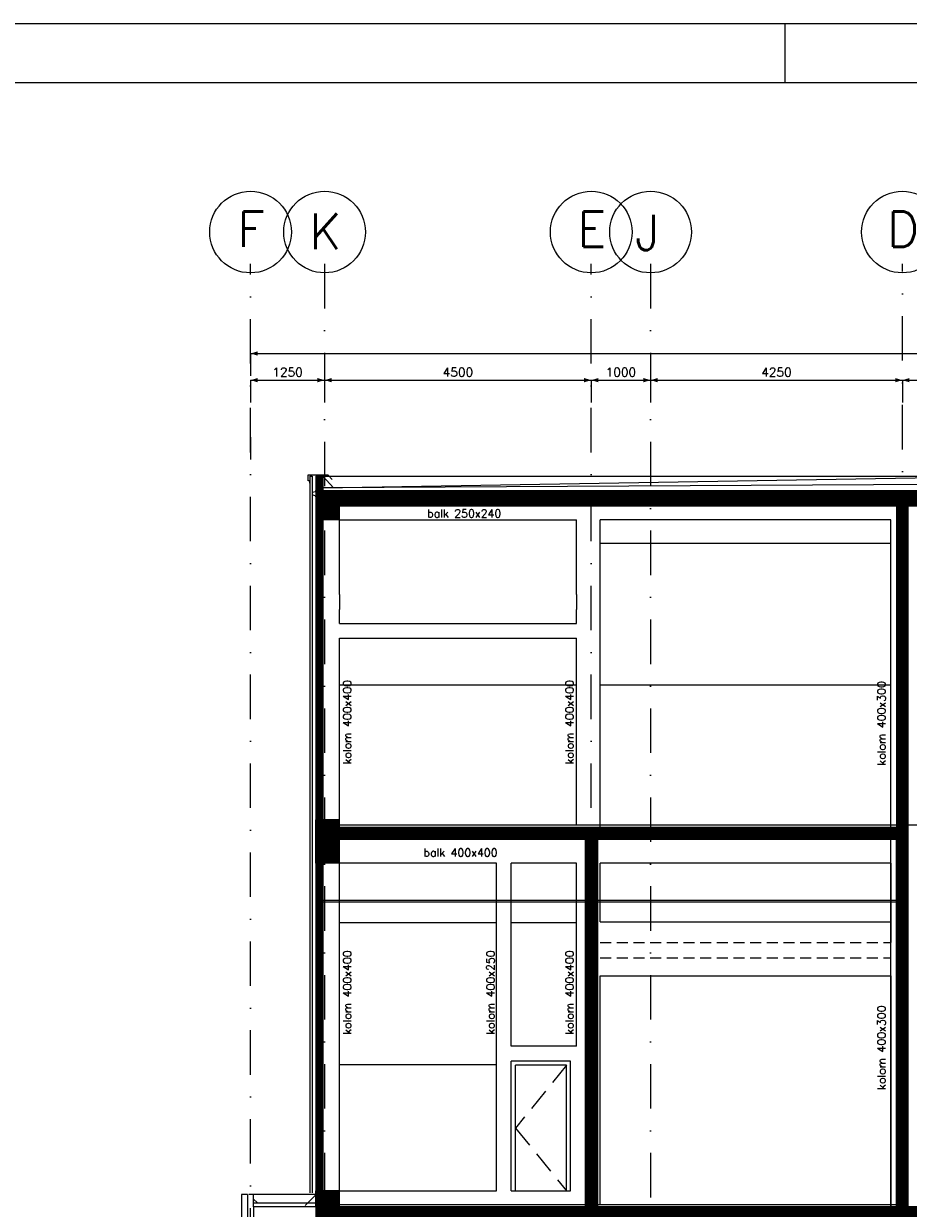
# Model space of a CAD drawing. Extents: x 0 to 118900, y 0 to 84100.
# Tile 35 of 40: x 43050 to 57978, y 64111 to 84100. Entities that reach past the tile are written whole.
import ezdxf
from ezdxf.enums import TextEntityAlignment as Align

# ---------------------------------------------------------------- set-up
doc = ezdxf.new("R2010")
doc.units = 0
doc.header["$LTSCALE"] = 60
doc.header["$MEASUREMENT"] = 0
for name, pattern in [('DASHDOT', [25, 12.5, -6.25, 0, -6.25]), ('HIDDEN', [9.375, 6.25, -3.125]), ('HIDDEN2', [4.6875, 3.125, -1.5625])]:
    doc.linetypes.add(name, pattern=pattern)
doc.layers.get('0').update_dxf_attribs({"linetype": 'CONTINUOUS'})
for name, color, linetype in [('ARCERING', 4, 'CONTINUOUS'), ('BETON', 8, 'CONTINUOUS'), ('CONSTR50', 1, 'CONTINUOUS'), ('GEVELPL', 15, 'CONTINUOUS'), ('KADER', 2, 'CONTINUOUS'), ('LAAG18', 3, 'CONTINUOUS'), ('LAAG25', 4, 'CONTINUOUS'), ('LAAG35', 7, 'CONTINUOUS'), ('LAAG50', 1, 'CONTINUOUS'), ('MAAT15', 3, 'CONTINUOUS'), ('ONDERGROND', 8, 'CONTINUOUS'), ('STRAMIEN', 3, 'DASHDOT'), ('TXT15', 3, 'CONTINUOUS')]:
    doc.layers.add(name, color=color, linetype=linetype)
doc.styles.add('ROMANS', font='romans')
doc.styles.get("Standard").update_dxf_attribs({"font": 'simplex'})

# ---------------------------------------------------------------- blocks, each defined once
blk = doc.blocks.new('ZUDIMTUS')
at = {"color": 3}
blk.add_solid([(0, 0), (-800, -240), (-800, 240)], dxfattribs=at)
blk = doc.blocks.new('*X26')
at = {"color": 0}
for p, q in [((48328, 76055), (48440, 76166)), ((48352, 75966), (48552, 76166)), ((48464, 75966), (48664, 76166)), ((48576, 75966), (48776, 76166)), ((48689, 75966), (48889, 76166)), ((48801, 75966), (49001, 76166)), ((48913, 75966), (49113, 76166)), ((49025, 75966), (49225, 76166)), ((49138, 75966), (49338, 76166)), ((49250, 75966), (49450, 76166)), ((49362, 75966), (49562, 76166)), ((49474, 75966), (49674, 76166)), ((49587, 75966), (49787, 76166)), ((49699, 75966), (49899, 76166)), ((49811, 75966), (50011, 76166)), ((49923, 75966), (50123, 76166)), ((50036, 75966), (50236, 76166)), ((50148, 75966), (50348, 76166)), ((50260, 75966), (50460, 76166)), ((50372, 75966), (50572, 76166)), ((50485, 75966), (50685, 76166)), ((50597, 75966), (50797, 76166)), ((50709, 75966), (50909, 76166)), ((50821, 75966), (51021, 76166)), ((50934, 75966), (51134, 76166)), ((51046, 75966), (51246, 76166)), ((51158, 75966), (51358, 76166)), ((51270, 75966), (51470, 76166)), ((51383, 75966), (51583, 76166)), ((51495, 75966), (51695, 76166)), ((51607, 75966), (51807, 76166)), ((51719, 75966), (51919, 76166)), ((51832, 75966), (52032, 76166)), ((51944, 75966), (52144, 76166)), ((52056, 75966), (52256, 76166)), ((52168, 75966), (52368, 76166)), ((52281, 75966), (52481, 76166)), ((52393, 75966), (52593, 76166)), ((52505, 75966), (52705, 76166)), ((52617, 75966), (52817, 76166)), ((52730, 75966), (52930, 76166)), ((52842, 75966), (53042, 76166)), ((52954, 75966), (53154, 76166)), ((53066, 75966), (53266, 76166)), ((53179, 75966), (53379, 76166)), ((53291, 75966), (53491, 76166)), ((53403, 75966), (53603, 76166)), ((53516, 75966), (53716, 76166)), ((53628, 75966), (53828, 76166)), ((53740, 75966), (53940, 76166)), ((53852, 75966), (54052, 76166)), ((53965, 75966), (54165, 76166)), ((54077, 75966), (54277, 76166)), ((54189, 75966), (54389, 76166)), ((54301, 75966), (54501, 76166)), ((54414, 75966), (54614, 76166)), ((54526, 75966), (54726, 76166)), ((54638, 75966), (54838, 76166)), ((54750, 75966), (54950, 76166)), ((54863, 75966), (55063, 76166)), ((54975, 75966), (55175, 76166)), ((55087, 75966), (55287, 76166)), ((55199, 75966), (55399, 76166)), ((55312, 75966), (55512, 76166)), ((55424, 75966), (55624, 76166)), ((55536, 75966), (55736, 76166)), ((55648, 75966), (55848, 76166)), ((55761, 75966), (55961, 76166)), ((55873, 75966), (56073, 76166)), ((55985, 75966), (56185, 76166)), ((56097, 75966), (56297, 76166)), ((56210, 75966), (56410, 76166)), ((56322, 75966), (56522, 76166)), ((56434, 75966), (56634, 76166)), ((56546, 75966), (56746, 76166)), ((56659, 75966), (56859, 76166)), ((56771, 75966), (56971, 76166)), ((56883, 75966), (57083, 76166)), ((56995, 75966), (57195, 76166)), ((57108, 75966), (57308, 76166)), ((57220, 75966), (57420, 76166)), ((57332, 75966), (57532, 76166)), ((57444, 75966), (57644, 76166)), ((57557, 75966), (57757, 76166)), ((57669, 75966), (57869, 76166)), ((57781, 75966), (57981, 76166)), ((57893, 75966), (58093, 76166))]:
    blk.add_line(p, q, dxfattribs=at)
blk = doc.blocks.new('*X30')
at = {"color": 0}
for p, q in [((47978, 76378), (48066, 76466)), ((47978, 76266), (48098, 76386)), ((47978, 76154), (48098, 76274)), ((47978, 76041), (48098, 76161)), ((47978, 75929), (48098, 76049)), ((47978, 75817), (48098, 75937)), ((47978, 75705), (48098, 75825)), ((47978, 75592), (48098, 75712)), ((47978, 75480), (48098, 75600)), ((47978, 75368), (48098, 75488)), ((47978, 75256), (48098, 75376)), ((47978, 75143), (48098, 75263)), ((47978, 75031), (48098, 75151)), ((47978, 74919), (48098, 75039)), ((47978, 74807), (48098, 74927)), ((47978, 74694), (48098, 74814)), ((47978, 74582), (48098, 74702)), ((47978, 74470), (48098, 74590)), ((47978, 74358), (48098, 74478)), ((47978, 74245), (48098, 74365)), ((47978, 74133), (48098, 74253)), ((47978, 74021), (48098, 74141)), ((47978, 73909), (48098, 74029)), ((47978, 73796), (48098, 73916)), ((47978, 73684), (48098, 73804)), ((47978, 73572), (48098, 73692)), ((47978, 73460), (48098, 73580)), ((47978, 73347), (48098, 73467)), ((47978, 73235), (48098, 73355)), ((47978, 73123), (48098, 73243)), ((47978, 73011), (48098, 73131)), ((47978, 72898), (48098, 73018)), ((47978, 72786), (48098, 72906)), ((47978, 72674), (48098, 72794)), ((47978, 72562), (48098, 72682)), ((47978, 72449), (48098, 72569)), ((47978, 72337), (48098, 72457)), ((47978, 72225), (48098, 72345)), ((47978, 72113), (48098, 72233)), ((47978, 72000), (48098, 72120)), ((47978, 71888), (48098, 72008)), ((47978, 71776), (48098, 71896)), ((47978, 71664), (48098, 71784)), ((47978, 71551), (48098, 71671)), ((47978, 71439), (48098, 71559)), ((47978, 71327), (48098, 71447)), ((47978, 71215), (48098, 71335)), ((47978, 71102), (48098, 71222)), ((47978, 70990), (48098, 71110)), ((47978, 70878), (48098, 70998)), ((47978, 70766), (48098, 70886)), ((47991, 70666), (48098, 70773)), ((47978, 69868), (48047, 69936)), ((47978, 69755), (48098, 69875)), ((47978, 69643), (48098, 69763)), ((47978, 69531), (48098, 69651)), ((47978, 69419), (48098, 69539)), ((47978, 69306), (48098, 69426)), ((47978, 69194), (48098, 69314)), ((47978, 69082), (48098, 69202)), ((47978, 68970), (48098, 69090)), ((47978, 68857), (48098, 68977)), ((47978, 68745), (48098, 68865)), ((47978, 68633), (48098, 68753)), ((47978, 68521), (48098, 68641)), ((47978, 68408), (48098, 68528)), ((47978, 68296), (48098, 68416)), ((47978, 68184), (48098, 68304)), ((47978, 68072), (48098, 68192)), ((47978, 67959), (48098, 68079)), ((47978, 67847), (48098, 67967)), ((47978, 67735), (48098, 67855)), ((47978, 67623), (48098, 67743)), ((47978, 67510), (48098, 67630)), ((47978, 67398), (48098, 67518)), ((47978, 67286), (48098, 67406)), ((47978, 67173), (48098, 67293)), ((47978, 67061), (48098, 67181)), ((47978, 66949), (48098, 67069)), ((47978, 66837), (48098, 66957)), ((47978, 66724), (48098, 66844)), ((47978, 66612), (48098, 66732)), ((47978, 66500), (48098, 66620)), ((47978, 66388), (48098, 66508)), ((47978, 66275), (48098, 66395)), ((47978, 66163), (48098, 66283)), ((47978, 66051), (48098, 66171)), ((47978, 65939), (48098, 66059)), ((47978, 65826), (48098, 65946)), ((47978, 65714), (48098, 65834)), ((47978, 65602), (48098, 65722)), ((47978, 65490), (48098, 65610)), ((47978, 65377), (48098, 65497)), ((47978, 65265), (48098, 65385)), ((47978, 65153), (48098, 65273)), ((47978, 65041), (48098, 65161)), ((47978, 64928), (48098, 65048)), ((47978, 64816), (48098, 64936)), ((47978, 64704), (48098, 64824)), ((47978, 64592), (48098, 64712)), ((47978, 64479), (48098, 64599)), ((48017, 64406), (48098, 64487))]:
    blk.add_line(p, q, dxfattribs=at)

msp = doc.modelspace()

# ---------------------------------------------------------------- linework, layer by layer
at = {"layer": 'BETON'}
msp.add_line((47978, 64136), (47978, 63876), dxfattribs=at)
for points, const_width in [([(48038, 76466), (48038, 70666)], 120), ([(48098, 76096), (70158, 76096)], 260), ([(48238, 75726), (48238, 75966)], 280), ([(48178, 69936), (48178, 70666)], 400), ([(57873, 70436), (48378, 70436)], 200), ([(48038, 69936), (48038, 64406)], 120), ([(48178, 64136), (48178, 64406)], 400), ([(47978, 64006), (70278, 64006)], 260)]:
    msp.add_lwpolyline(points, dxfattribs=dict(at, const_width=const_width))
at = {"layer": 'BETON', "color": 4}
for points, const_width in [([(57828, 75966), (57828, 70536)], 100), ([(57931, 64136), (57931, 75966)], 105), ([(52628, 70336), (52628, 64136)], 210), ([(57852, 70336), (57852, 64136)], 158)]:
    msp.add_lwpolyline(points, dxfattribs=dict(at, const_width=const_width))
at = {"layer": 'CONSTR50'}
for p, q in [((48098, 76226), (70158, 76226)), ((48098, 75706), (48098, 76226)), ((48328, 75966), (48328, 76166)), ((48328, 76166), (69928, 76166)), ((49528, 75966), (49528, 76166)), ((50728, 75966), (50728, 76166)), ((51928, 75966), (51928, 76166)), ((53128, 75966), (53128, 76166)), ((54328, 75966), (54328, 76166)), ((55528, 75966), (55528, 76166)), ((56728, 75966), (56728, 76166)), ((57928, 75966), (57928, 76166)), ((48328, 75966), (69928, 75966)), ((48378, 75726), (48378, 75966)), ((48378, 75726), (48098, 75726)), ((47978, 69936), (47978, 70666)), ((48378, 70666), (47978, 70666)), ((48378, 70536), (48378, 70666)), ((57873, 70536), (48378, 70536)), ((57873, 70336), (57873, 70536)), ((48378, 69936), (48378, 70336)), ((57873, 70336), (48378, 70336)), ((48378, 69936), (47978, 69936)), ((48378, 64406), (47978, 64406)), ((47978, 64136), (47978, 64406)), ((48378, 64136), (48378, 64406)), ((46928, 64136), (46928, 63876)), ((47978, 64136), (46928, 64136)), ((69878, 64136), (48378, 64136))]:
    msp.add_line(p, q, dxfattribs=at)
at = {"layer": 'GEVELPL'}
for p, q in [((48098, 76466), (70158, 76466)), ((52778, 75336), (57683, 75336)), ((52378, 72936), (48378, 72936)), ((57683, 72936), (52778, 72936)), ((48378, 68936), (51028, 68936)), ((51278, 68936), (52378, 68936)), ((48378, 66536), (51028, 66536))]:
    msp.add_line(p, q, dxfattribs=at)
at = {"layer": 'KADER', "color": 3}
msp.add_line((55900, 83100), (55900, 84100), dxfattribs=at)
msp.add_line((55900, 83100), (55900, 84100), dxfattribs=at)
msp.add_lwpolyline([(0, 0), (118900, 0), (118900, 0), (118900, 84100), (0, 84100)], close=True, dxfattribs=at)
msp.add_lwpolyline([(0, 0), (118900, 0), (118900, 0), (118900, 84100), (0, 84100)], close=True, dxfattribs=at)
at = {"layer": 'KADER'}
msp.add_lwpolyline([(1000, 1000), (117900, 1000), (117900, 1000), (117900, 83100), (1000, 83100)], close=True, dxfattribs=at)
msp.add_lwpolyline([(1000, 1000), (117900, 1000), (117900, 1000), (117900, 83100), (1000, 83100)], close=True, dxfattribs=at)
at = {"layer": 'LAAG18'}
for p, q in [((47878, 76466), (47918, 76466)), ((47878, 76466), (47878, 64374)), ((47918, 76466), (47918, 64374)), ((52523, 69306), (48098, 69306)), ((52523, 69276), (48098, 69276)), ((57773, 69306), (52733, 69306)), ((57773, 69276), (52733, 69276)), ((52778, 68946), (57683, 68946)), ((52778, 68036), (57683, 68036)), ((52208, 66526), (51348, 66526)), ((51348, 64406), (51348, 66526)), ((52208, 64406), (52208, 66526)), ((47978, 64346), (46848, 64346)), ((48378, 64176), (52523, 64176)), ((52733, 64176), (57773, 64176))]:
    msp.add_line(p, q, dxfattribs=at)
at = {"layer": 'LAAG18', "linetype": 'HIDDEN2'}
for p, q in [((52778, 68596), (57683, 68596)), ((52778, 68336), (57683, 68336))]:
    msp.add_line(p, q, dxfattribs=at)
at = {"layer": 'LAAG18', "linetype": 'HIDDEN'}
for p, q in [((52208, 66526), (51348, 65466)), ((51348, 65466), (52208, 64406))]:
    msp.add_line(p, q, dxfattribs=at)
at = {"layer": 'LAAG18'}
for points in [[(47878, 76346), (47878, 76386), (47848, 76386), (47848, 76486), (48182, 76486), (48258, 76410)], [(47975, 76221), (47975, 76203), (47920, 76190), (47920, 76153), (47975, 76133), (47975, 76114)]]:
    msp.add_lwpolyline(points, dxfattribs=at)
at = {"layer": 'LAAG25'}
for p, q in [((48098, 76466), (48278, 76266)), ((59128, 76326), (48098, 76266)), ((48378, 75726), (52378, 75726)), ((48378, 74466), (48378, 75726)), ((52378, 74466), (52378, 75726)), ((52778, 70536), (52778, 75726)), ((57683, 75726), (52778, 75726)), ((57683, 64136), (57683, 75726)), ((48378, 74466), (48378, 74216)), ((52378, 74466), (52378, 74216)), ((48378, 73981), (48378, 74216)), ((52378, 73981), (52378, 74216)), ((48378, 73981), (52378, 73981)), ((48378, 70666), (48378, 73731)), ((48378, 73731), (52378, 73731)), ((52378, 70576), (52378, 73731)), ((60273, 70576), (48378, 70576)), ((48378, 64406), (48378, 69936)), ((51028, 69936), (48378, 69936)), ((51028, 64406), (51028, 69936)), ((52378, 69936), (51278, 69936)), ((51278, 66846), (51278, 69936)), ((52378, 66846), (52378, 69936)), ((57683, 69936), (52778, 69936)), ((52778, 68946), (52778, 69936)), ((57683, 69936), (57683, 68596)), ((52778, 64176), (52778, 68036)), ((57683, 68036), (57683, 64136)), ((52378, 66846), (51278, 66846)), ((51278, 64406), (51278, 66596)), ((52278, 66596), (51278, 66596)), ((52278, 64406), (52278, 66596)), ((48378, 64406), (51028, 64406)), ((51278, 64406), (52278, 64406)), ((46928, 64136), (46928, 64346)), ((46928, 64268), (46996, 64201)), ((46928, 64201), (47978, 64201)), ((47978, 64336), (47798, 64156))]:
    msp.add_line(p, q, dxfattribs=at)
at = {"layer": 'LAAG35'}
for p, q in [((47978, 76466), (48098, 76466)), ((47978, 76466), (47978, 70666)), ((48098, 76466), (48098, 70666)), ((57778, 75966), (57778, 70536)), ((48098, 75336), (47978, 75336)), ((48098, 72936), (47978, 72936)), ((52523, 70336), (52523, 64136)), ((52733, 70336), (52733, 64136)), ((57773, 70336), (57773, 64136)), ((47978, 69936), (47978, 64406)), ((48098, 69936), (48098, 64406)), ((47978, 68936), (48098, 68936)), ((47978, 66536), (48098, 66536)), ((46728, 64346), (46728, 61251)), ((46828, 64346), (46728, 64346)), ((46828, 64346), (46828, 61251))]:
    msp.add_line(p, q, dxfattribs=at)
at = {"layer": 'MAAT15'}
for p, q in [((46878, 78535), (46878, 78160)), ((46878, 78535), (71378, 78535)), ((46878, 78085), (46878, 77710)), ((46878, 78085), (48128, 78085)), ((48128, 78085), (48128, 77710)), ((48128, 78085), (52628, 78085)), ((52628, 78085), (52628, 77710)), ((52628, 78085), (53628, 78085)), ((53628, 78085), (53628, 77710)), ((53628, 78085), (57878, 78085)), ((57878, 78085), (57878, 77710)), ((57878, 78085), (59128, 78085)), ((46878, 77123), (46878, 76748))]:
    msp.add_line(p, q, dxfattribs=at)
at = {"layer": 'ONDERGROND'}
msp.add_line((48098, 76266), (59128, 76456), dxfattribs=at)
at = {"layer": 'STRAMIEN'}
for p, q in [((46878, 55865), (46878, 80046)), ((48128, 80046), (48128, 55789)), ((52628, 55865), (52628, 80046)), ((53628, 80046), (53628, 55789)), ((57878, 55915), (57878, 80046))]:
    msp.add_line(p, q, dxfattribs=at)
at = {"layer": 'STRAMIEN', "linetype": 'Continuous'}
for centre in [(46878, 80585), (48128, 80585), (52628, 80585), (53628, 80585), (57878, 80585)]:
    msp.add_circle(centre, 689, dxfattribs=at)

# ---------------------------------------------------------------- block references
at = {"layer": 'ARCERING', "color": 3}
for name in ['*X30', '*X26']:
    msp.add_blockref(name, (0, 0), dxfattribs=at)
at = {"layer": 'MAAT15', "xscale": 0.15, "yscale": 0.15, "zscale": 0.15, "rotation": 180}
for p in [(46878, 78535), (46878, 78085), (48128, 78085), (52628, 78085), (53628, 78085), (57878, 78085)]:
    msp.add_blockref('ZUDIMTUS', p, dxfattribs=at)
at = {"layer": 'MAAT15', "xscale": 0.15, "yscale": 0.15, "zscale": 0.15}
for p in [(48128, 78085), (52628, 78085), (53628, 78085), (57878, 78085)]:
    msp.add_blockref('ZUDIMTUS', p, dxfattribs=at)

# ---------------------------------------------------------------- texts
at = {"layer": 'LAAG50', "style": 'ROMANS'}
for s, p in [('F', (46888, 80332)), ('E', (52638, 80332)), ('D', (57888, 80332))]:
    msp.add_text(s, height=600, dxfattribs=at).set_placement(p, align=Align.CENTER)
for s, p in [('K', (47870, 80298)), ('J', (53370, 80277))]:
    msp.add_text(s, height=600, dxfattribs=at).set_placement(p)
at = {"layer": 'MAAT15', "style": 'ROMANS'}
for s, p in [('1250', (47503, 78145)), ('4500', (50378, 78145)), ('1000', (53128, 78145)), ('4250', (55753, 78145))]:
    msp.add_text(s, height=150, dxfattribs=at).set_placement(p, align=Align.CENTER)
at = {"layer": 'TXT15'}
for s, p in [('balk 250x240', (49859, 75768)), ('balk 400x400', (49797, 70045))]:
    msp.add_text(s, height=135, dxfattribs=at).set_placement(p)
for s, p in [('kolom 400x400', (48578, 71602)), ('kolom 400x400', (52329, 71602)), ('kolom 400x300', (57593, 71583)), ('kolom 400x400', (48578, 67041)), ('kolom 400x250', (50996, 67041)), ('kolom 400x400', (52329, 67041)), ('kolom 400x300', (57593, 66110))]:
    msp.add_text(s, height=135, rotation=90, dxfattribs=at).set_placement(p)

doc.saveas('drawing.dxf')
